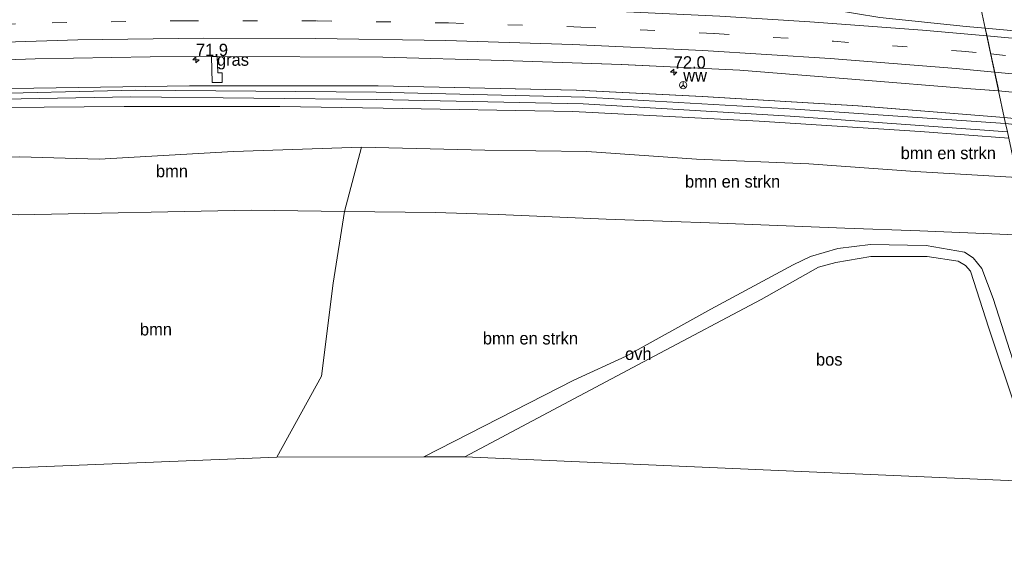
# Model space of a CAD drawing. Header units: millimetres. Extents: x 180000 to 190000, y 466229 to 468626.
# Tile 102 of 202: x 184006 to 184206, y 468389 to 468500. Entities that reach past the tile are written whole.
import ezdxf
from ezdxf.enums import TextEntityAlignment as Align

# ---------------------------------------------------------------- set-up
doc = ezdxf.new("R2010")
doc.units = ezdxf.units.MM
doc.linetypes.add('39strp', pattern=[12, 3, -9])
for name, color, linetype, lineweight in [('af-bs-rasterhekwerk', 8, 'hekwerk', 18), ('as-bs-kilometr', 13, 'Continuous', 18), ('bp-b5-bomenstruiken', 93, 'Continuous', 18), ('bp-b5-boom', 93, 'Continuous', 18), ('bp-b5-bos', 93, 'Continuous', 18), ('bp-b5-grasland', 93, 'Continuous', 18), ('bw-bs-rona', 8, 'Continuous', 18), ('gw-bs-insteekwatergang', 93, 'Continuous', 18), ('gw-bs-kruinlijn', 93, 'Continuous', 18), ('kd-bs-opnamedtmgrens', 173, 'Continuous', 18), ('mk-bs-39streep 0.15', 8, '39strp', 18), ('mk-bs-streep 0.15', 8, 'Continuous', 18), ('og-b5-water', 153, 'Continuous', 18), ('og-bs-hulpgeometrie', 53, 'Continuous', 18), ('vh-b5-verh_soort', 8, 'Continuous', 18)]:
    doc.layers.add(name, color=color, linetype=linetype, lineweight=lineweight)
doc.styles.add('rtw_iso', font='iso-rtw.shx')
doc.linetypes.add('hekwerk', pattern='A,7,-1.5,[1,RTW.shx,S=0.75,R=0,X=0,Y=0],-1.5', length=10)

# ---------------------------------------------------------------- blocks, each defined once
blk = doc.blocks.new('wegwijzer')
for q in [(-0.53, -0.53), (0, 0.75), (0.53, -0.53)]:
    blk.add_line((0, 0), q)
blk.add_circle((0, 0), 0.75)
blk = doc.blocks.new('dtbattr')
at = {"style": 'rtw_iso'}
blk.add_attdef('TAG', (0.59, 0.87), '', height=2.5, dxfattribs=at)
blk = doc.blocks.new('dtbattr-r')
at = {"style": 'rtw_iso'}
blk.add_attdef('TAG', text='', height=2.5, dxfattribs=at).set_placement((0, 0), align=Align.MIDDLE_CENTER)
blk = doc.blocks.new('d33az_ACAD_1_FMEBLOCK103')
at = {"layer": 'bp-b5-grasland'}
blk.add_polyline3d([(-12.61, 11, 38.68), (11.12, 11.81, 38.68), (34.48, 12.25, 38.72), (46.91, 12.3, 38.76), (47.06, 7.02, 38.59), (49.04, 7.03, 38.6), (49.09, 8.96, 38.76), (48.19, 9, 38.73), (48.04, 12.32, 38.76), (81.7, 12.19, 38.82), (106.1, 11.52, 38.91), (130.08, 10.68, 38.96), (154.14, 9.5, 39.06), (177.66, 7.65, 39.2), (201.01, 5.73, 39.28), (206.67, 5.31, 39.28), (207.81, -0.06, 39.02), (178.12, 2.3, 38.93), (146.52, 4.21, 38.88), (120.95, 5.5, 38.62), (80.71, 6.37, 38.51), (42.45, 6.34, 38.47), (1.8, 5.75, 38.29)], dxfattribs=at)
blk = doc.blocks.new('d33az_ACAD_1_FMEBLOCK123')
at = {"layer": 'bp-b5-grasland'}
blk.add_polyline3d([(-69.42, 14.53, 40.48), (-92.84, 18.14, 40.31), (-117.39, 21.5, 40.13), (-141.49, 24.27, 40.05), (-165.12, 26.81, 40.03), (-185.22, 28.64, 39.81), (-189.27, 47.65, 39.62), (-171.67, 46.32, 39.79), (-146.92, 42.95, 39.82), (-122.19, 39.38, 39.96), (-98.55, 35.45, 40.11), (-75.48, 31.34, 40.25)], dxfattribs=at)
blk = doc.blocks.new('d33az_ACAD_1_FMEBLOCK168')
at = {"layer": 'vh-b5-verh_soort'}
blk.add_polyline3d([(187.68, -7.05, 39.76), (205.2, -8.82, 39.82), (209.1, -9.17, 39.81), (211.82, -21.92, 39.28), (206.16, -21.5, 39.28), (182.81, -19.58, 39.2), (159.29, -17.73, 39.06), (135.23, -16.54, 38.96), (111.25, -15.71, 38.91), (86.84, -15.04, 38.82), (53.19, -14.91, 38.76), (52.06, -14.93, 38.76), (39.63, -14.97, 38.72), (16.27, -15.42, 38.68), (-7.46, -16.22, 38.68)], dxfattribs=at)
blk = doc.blocks.new('hecto')
for p, q in [((0, 0.625), (-0.625, 0)), ((0, -0.625), (0, 0.625)), ((-0.625, 0), (0.625, 0)), ((0.625, 0), (0, -0.625))]:
    blk.add_line(p, q)

msp = doc.modelspace()

# ---------------------------------------------------------------- linework, layer by layer
at = {"layer": 'af-bs-rasterhekwerk'}
for points in [[(183962.01, 468460.1, 41.39), (183977.7, 468460.39, 41.49), (183993.33, 468460.66, 41.39), (184005.74, 468460.6, 41.53), (184053.04, 468461.52, 41.26)], [(184211.02, 468456.39, 41.1), (184206.63, 468456.6, 41.07), (184188.76, 468457.32, 41.43), (184173.57, 468457.88, 41.77), (184147.99, 468458.87, 41.68), (184125.08, 468459.74, 41.73), (184103.2, 468460.66, 41.66), (184090.49, 468461.09, 41.56), (184072.01, 468461.25, 41.17), (184053.04, 468461.52, 41.26)]]:
    msp.add_polyline3d(points, dxfattribs=at)
at = {"layer": 'bp-b5-bomenstruiken'}
for points in [[(183994.7, 468482.31, 38.3), (184027.26, 468482.55, 38.34), (184058.9, 468482.53, 38.41), (184079.81, 468482.25, 38.53), (184118.34, 468481.58, 38.6), (184156.13, 468479.6, 38.82), (184188.84, 468477.5, 38.96), (184206.8, 468476.16, 39.02), (184208.51, 468468.15, 41.5), (184187.8, 468469.41, 41.76), (184166.26, 468470.95, 41.77), (184143.42, 468471.87, 41.79), (184121.17, 468473.44, 41.76), (184100.44, 468473.71, 41.73), (184075.46, 468474.34, 41.57), (184049.47, 468473.45, 41.69), (184022.17, 468471.9, 41.51), (184006.12, 468472.36, 41.57), (183994.13, 468472.3, 41.63)], [(184211.03, 468420.62, 40.28), (184203.63, 468443.65, 40.41), (184201.34, 468449.73, 40.64), (184199.57, 468451.9, 40.78), (184197.84, 468453.01, 40.87), (184190.06, 468454.34, 40.98), (184178.76, 468454.59, 41.07), (184172.14, 468453.75, 41.1), (184166.6, 468452.16, 41.19), (184163.08, 468450.42, 41.24), (184146.37, 468441.48, 41.2), (184129.17, 468431.92, 40.98), (184118.56, 468427.07, 41.32), (184088.12, 468411.52, 41.03), (184058.25, 468411.42, 40.27), (184067.33, 468427.86, 40.86), (184069.66, 468446.7, 40.6), (184072.01, 468461.25, 41.17), (184090.49, 468461.09, 41.56), (184103.2, 468460.66, 41.66), (184125.08, 468459.74, 41.73), (184147.99, 468458.87, 41.68), (184173.57, 468457.88, 41.77), (184188.76, 468457.32, 41.43), (184206.63, 468456.6, 41.07)]]:
    msp.add_polyline3d(points, dxfattribs=at)
msp.add_polyline3d([(184208.51, 468468.15, 41.5), (184211.02, 468456.39, 41.1), (184206.63, 468456.6, 41.07), (184188.76, 468457.32, 41.43), (184173.57, 468457.88, 41.77), (184147.99, 468458.87, 41.68), (184125.08, 468459.74, 41.73), (184103.2, 468460.66, 41.66), (184090.49, 468461.09, 41.56), (184072.01, 468461.25, 41.17), (184075.46, 468474.34, 41.57), (184100.44, 468473.71, 41.73), (184121.17, 468473.44, 41.76), (184143.42, 468471.87, 41.79), (184166.26, 468470.95, 41.77), (184187.8, 468469.41, 41.76)], close=True, dxfattribs=at)
at = {"layer": 'bp-b5-boom'}
for points in [[(184075.46, 468474.34, 41.57), (184072.01, 468461.25, 41.17), (184053.04, 468461.52, 41.26), (184005.74, 468460.6, 41.53), (183993.33, 468460.66, 41.39), (183994.13, 468472.3, 41.63), (184006.12, 468472.36, 41.57), (184022.17, 468471.9, 41.51), (184049.47, 468473.45, 41.69)], [(184072.01, 468461.25, 41.17), (184069.66, 468446.7, 40.6), (184067.33, 468427.86, 40.86), (184058.25, 468411.42, 40.27), (184003.12, 468409.22, 40.36), (183992.62, 468432.87, 41.03), (183993.33, 468460.66, 41.39), (184005.74, 468460.6, 41.53), (184053.04, 468461.52, 41.26)]]:
    msp.add_polyline3d(points, close=True, dxfattribs=at)
at = {"layer": 'bp-b5-bos'}
msp.add_polyline3d([(184208.43, 468420.62, 40.17), (184212.94, 468406.41, 40.32), (184096.43, 468411.49, 40.9), (184119.68, 468423.91, 41.08), (184134.86, 468431.93, 41.04), (184156.59, 468443.4, 41.02), (184168.2, 468449.99, 41.22), (184171.7, 468450.94, 41.16), (184178.84, 468452.12, 40.99), (184190.24, 468452.12, 40.89), (184196.55, 468451.21, 40.79), (184198.01, 468450.3, 40.74), (184199.04, 468449.17, 40.71), (184202.77, 468437.6, 40.26)], close=True, dxfattribs=at)
at = {"layer": 'bp-b5-grasland'}
for points in [[(184197.99, 468517.47, 39.62), (184202.04, 468498.46, 39.81), (184198.15, 468498.81, 39.82), (184180.62, 468500.58, 39.76), (184165.83, 468503.02, 39.74), (184152.39, 468505.63, 39.69), (184138.89, 468508.46, 39.59), (184127.34, 468511.28, 39.58), (184118.72, 468513.75, 39.55), (184118.55, 468514.11, 39.55), (184118.67, 468514.6, 39.55), (184119.02, 468514.96, 39.55), (184119.81, 468515.15, 39.55), (184138.08, 468517, 39.5), (184150.62, 468517.85, 39.48), (184164.37, 468518.11, 39.5), (184176.09, 468518.37, 39.52), (184190.21, 468517.95, 39.53)], [(184047.13, 468487.43, 38.6), (184045.15, 468487.43, 38.59), (184045.01, 468492.7, 38.76), (184046.14, 468492.72, 38.76), (184046.28, 468489.41, 38.73), (184047.19, 468489.36, 38.76)]]:
    msp.add_polyline3d(points, close=True, dxfattribs=at)
for points in [[(183999.89, 468486.15, 38.29), (184040.54, 468486.74, 38.47), (184078.8, 468486.77, 38.51), (184119.05, 468485.9, 38.62), (184144.62, 468484.61, 38.88), (184176.22, 468482.7, 38.93), (184205.91, 468480.34, 39.02), (184206.16, 468479.14, 38.77), (184163.44, 468482.04, 38.5), (184120.81, 468484.44, 38.41), (184078.39, 468485.46, 38.2), (184029.58, 468485.86, 38.13), (183995.35, 468485.07, 37.97)], [(183995.12, 468483.89, 38.01), (184028.63, 468484.54, 38.09), (184078.57, 468483.96, 38.17), (184120.42, 468483.1, 38.28), (184162.46, 468480.61, 38.49), (184206.53, 468477.4, 38.69), (184206.8, 468476.16, 39.02), (184188.84, 468477.5, 38.96), (184156.13, 468479.6, 38.82), (184118.34, 468481.58, 38.6), (184079.81, 468482.25, 38.53), (184058.9, 468482.53, 38.41), (184027.26, 468482.55, 38.34), (183994.7, 468482.31, 38.3)], [(184315.64, 468466.32, 39.72), (184282.21, 468471.59, 39.52), (184249.34, 468475.92, 39.33), (184205.91, 468480.34, 39.02), (184204.76, 468485.71, 39.28), (184222.06, 468484.05, 39.37), (184246.12, 468481.34, 39.53), (184270.44, 468478.42, 39.67), (184295.31, 468474.98, 39.84), (184318.31, 468471.45, 40.11)], [(184314.72, 468464.22, 39.15), (184277.82, 468470.07, 39.06), (184243.8, 468474.99, 38.89), (184206.16, 468479.14, 38.77), (184205.91, 468480.34, 39.02), (184249.34, 468475.92, 39.33), (184282.21, 468471.59, 39.52), (184315.64, 468466.32, 39.72)]]:
    msp.add_polyline3d(points, dxfattribs=at)
at = {"layer": 'gw-bs-insteekwatergang'}
for points in [[(184205.91, 468480.34, 39.02), (184176.22, 468482.7, 38.93), (184144.62, 468484.61, 38.88), (184119.05, 468485.9, 38.62), (184078.8, 468486.77, 38.51), (184040.54, 468486.74, 38.47), (183999.89, 468486.15, 38.29), (183988.37, 468486.06, 38.3), (183961.88, 468484.61, 38.32), (183946.46, 468483.88, 38.34), (183925.13, 468482.83, 38.42), (183897.44, 468480.11, 38.21), (183882.58, 468479.55, 38.21), (183847.3, 468476.49, 38.36), (183825.44, 468474.19, 38.27), (183790.87, 468468.08, 38.15)], [(184206.8, 468476.16, 39.02), (184188.84, 468477.5, 38.96), (184156.13, 468479.6, 38.82), (184118.34, 468481.58, 38.6), (184079.81, 468482.25, 38.53), (184058.9, 468482.53, 38.41), (184027.26, 468482.55, 38.34), (183994.7, 468482.31, 38.3), (183970.08, 468481.18, 38.32), (183962.35, 468480.82, 38.33), (183928.34, 468478.32, 38.29), (183894.24, 468475.3, 38.23), (183863.2, 468471.85, 38.28), (183829.23, 468467.53, 38.22), (183791.75, 468462.34, 38.14)], [(184205.91, 468480.34, 39.02), (184249.34, 468475.92, 39.33), (184282.21, 468471.59, 39.52), (184315.64, 468466.32, 39.72), (184346.47, 468460.9, 39.89), (184379.07, 468454.65, 40.33), (184408.36, 468448.17, 40.7), (184447.14, 468440.3, 41.2), (184473.81, 468433.95, 41.38), (184475.77, 468432.66, 41.29), (184476.42, 468431.61, 41.23), (184476.76, 468430.29, 41.22), (184476.42, 468429.4, 41.24), (184475.73, 468428.88, 41.38)]]:
    msp.add_polyline3d(points, dxfattribs=at)
at = {"layer": 'gw-bs-kruinlijn'}
for points in [[(184208.51, 468468.15, 41.5), (184187.8, 468469.41, 41.76), (184166.26, 468470.95, 41.77), (184143.42, 468471.87, 41.79), (184121.17, 468473.44, 41.76), (184100.44, 468473.71, 41.73), (184075.46, 468474.34, 41.57), (184049.47, 468473.45, 41.69)], [(183954.17, 468468.59, 42.07), (183957.49, 468469.33, 41.84), (183963.63, 468470.15, 41.68), (183970.87, 468470.93, 41.58), (183976.96, 468471.27, 41.59), (183985.58, 468471.99, 41.55), (183994.13, 468472.3, 41.63), (184006.12, 468472.36, 41.57), (184022.17, 468471.9, 41.51), (184049.47, 468473.45, 41.69)]]:
    msp.add_polyline3d(points, dxfattribs=at)
at = {"layer": 'kd-bs-opnamedtmgrens'}
msp.add_polyline3d([(183803.02, 468388.9, 40.84), (183892.16, 468401.52, 40.13), (183895.6, 468401.77, 40.15), (183966.74, 468406.93, 40.69), (183975.76, 468407.43, 42.14), (183978.75, 468407.65, 42.15), (183985.61, 468407.88, 41.87), (183988.45, 468407.95, 41.74), (183994.58, 468408.02, 40.57), (184003.12, 468409.22, 40.36), (184058.25, 468411.42, 40.27), (184088.12, 468411.52, 41.03), (184096.43, 468411.49, 40.9), (184212.94, 468406.41, 40.32), (184215.51, 468406.22, 40.38), (184221.79, 468405.85, 40.44)], dxfattribs=at)
at = {"layer": 'mk-bs-39streep 0.15'}
for points in [[(183990.24, 468498.91, 38.93), (184012.64, 468499.56, 38.96), (184039.34, 468499.95, 39.01), (184066.42, 468499.94, 39.08), (184093.13, 468499.52, 39.15), (184119.99, 468498.67, 39.25), (184147.05, 468497.36, 39.35), (184171.26, 468495.8, 39.43), (184197.23, 468493.77, 39.55), (184203.16, 468493.21, 39.58)], [(184203.16, 468493.21, 39.58), (184222.16, 468491.43, 39.68), (184249.26, 468488.46, 39.8), (184275.53, 468485.16, 39.93), (184300.52, 468481.62, 40.1), (184325.44, 468477.71, 40.31), (184348.96, 468473.67, 40.5), (184373.17, 468469.15, 40.72), (184398.9, 468463.96, 40.98), (184426.12, 468458.01, 41.3), (184453.01, 468451.66, 41.61), (184478.64, 468445.17, 41.92), (184502.04, 468438.89, 42.24), (184524.18, 468432.59, 42.56), (184546.83, 468425.84, 42.9), (184569.94, 468418.57, 43.27), (184577.87, 468415.96, 43.41)]]:
    msp.add_polyline3d(points, dxfattribs=at)
at = {"layer": 'mk-bs-streep 0.15'}
for points in [[(183990.05, 468502.5, 39.03), (184012.06, 468503.15, 39.06), (184034.26, 468503.51, 39.1), (184060.8, 468503.59, 39.17), (184090.67, 468503.18, 39.24), (184117.62, 468502.33, 39.34), (184148.2, 468500.88, 39.46), (184166.42, 468499.75, 39.53), (184189.3, 468498.05, 39.61), (184202.38, 468496.89, 39.68)], [(183990.43, 468495.23, 38.83), (184017.84, 468496.05, 38.87), (184043.33, 468496.41, 38.92), (184066.12, 468496.37, 38.98), (184092.59, 468495.96, 39.06), (184118.27, 468495.14, 39.15), (184144.72, 468493.91, 39.24), (184170.58, 468492.28, 39.34), (184196.15, 468490.27, 39.46), (184203.94, 468489.55, 39.5)], [(184202.38, 468496.89, 39.68), (184212.6, 468495.98, 39.73), (184235.38, 468493.66, 39.86), (184259.19, 468490.89, 39.94), (184287.21, 468487.2, 40.1), (184313.28, 468483.32, 40.3), (184337.58, 468479.31, 40.51), (184360.36, 468475.25, 40.69), (184386.45, 468470.2, 40.94), (184407.12, 468465.89, 41.17), (184430.24, 468460.74, 41.44), (184454.58, 468454.98, 41.72), (184479.6, 468448.65, 42.03), (184506.47, 468441.4, 42.4), (184534.39, 468433.37, 42.8), (184559.43, 468425.71, 43.19), (184576.99, 468420.05, 43.49)], [(184203.94, 468489.55, 39.5), (184222.02, 468487.86, 39.59), (184248.2, 468484.97, 39.71), (184269.94, 468482.26, 39.81), (184296.28, 468478.63, 39.99), (184321.66, 468474.69, 40.2), (184345.82, 468470.58, 40.39), (184371.53, 468465.82, 40.63), (184397.81, 468460.52, 40.89), (184423.23, 468454.99, 41.17), (184448.82, 468448.99, 41.48), (184472.94, 468442.96, 41.77), (184496.06, 468436.83, 42.08), (184520.75, 468429.88, 42.43), (184548.52, 468421.58, 42.85), (184573.95, 468413.53, 43.26), (184578.74, 468411.94, 43.34)]]:
    msp.add_polyline3d(points, dxfattribs=at)
at = {"layer": 'og-b5-water'}
msp.add_polyline3d([(184078.39, 468485.46, 38.2), (184120.81, 468484.44, 38.41), (184163.44, 468482.04, 38.5), (184206.16, 468479.14, 38.77), (184206.53, 468477.4, 38.69), (184162.46, 468480.61, 38.49), (184120.42, 468483.1, 38.28), (184078.57, 468483.96, 38.17), (184028.63, 468484.54, 38.09), (183995.12, 468483.89, 38.01), (183962.12, 468482.28, 38.02), (183913.66, 468478.18, 37.88), (183882.12, 468475.34, 37.81), (183852.75, 468472, 37.83), (183824.71, 468468.63, 37.86), (183791.57, 468463.56, 37.89), (183791.3, 468465.29, 37.88), (183822.86, 468469.99, 37.88), (183853.53, 468473.61, 37.83), (183885.61, 468476.93, 37.96), (183920.14, 468480.14, 37.86), (183960.88, 468483.7, 37.97), (183995.35, 468485.07, 37.97), (184029.58, 468485.86, 38.13)], close=True, dxfattribs=at)
at = {"layer": 'og-bs-hulpgeometrie'}
msp.add_polyline3d([(184176.86, 468616.55, 44.51), (184177.84, 468611.96, 44.24), (184187.96, 468564.5, 43.31), (184188.88, 468560.21, 43.12), (184190.36, 468553.24, 43.1), (184192.75, 468542.03, 39.68), (184193.19, 468539.96, 39.27), (184193.45, 468538.75, 39.29), (184194.04, 468536, 39.81), (184195.04, 468531.31, 40.02), (184195.17, 468530.69, 40.03), (184195.83, 468527.59, 39.91), (184196.65, 468523.75, 39.84), (184197.46, 468519.96, 39.66), (184197.99, 468517.47, 39.62), (184202.04, 468498.46, 39.81), (184202.4, 468496.79, 39.73), (184203.24, 468492.84, 39.64), (184203.99, 468489.32, 39.48), (184204.76, 468485.71, 39.28), (184205.91, 468480.34, 39.02), (184206.16, 468479.14, 38.77)], dxfattribs=at)
at = {"layer": 'vh-b5-verh_soort'}
for points in [[(184318.31, 468471.45, 40.11), (184295.31, 468474.98, 39.84), (184270.44, 468478.42, 39.67), (184246.12, 468481.34, 39.53), (184222.06, 468484.05, 39.37), (184204.76, 468485.71, 39.28), (184202.04, 468498.46, 39.81), (184222.14, 468496.63, 40.03), (184245.77, 468494.09, 40.05), (184269.88, 468491.32, 40.13), (184294.43, 468487.96, 40.31), (184317.84, 468484.35, 40.48)], [(184208.43, 468420.62, 40.17), (184202.77, 468437.6, 40.26), (184199.04, 468449.17, 40.71), (184198.01, 468450.3, 40.74), (184196.55, 468451.21, 40.79), (184190.24, 468452.12, 40.89), (184178.84, 468452.12, 40.99), (184171.7, 468450.94, 41.16), (184168.2, 468449.99, 41.22), (184156.59, 468443.4, 41.02), (184134.86, 468431.93, 41.04), (184119.68, 468423.91, 41.08), (184096.43, 468411.49, 40.9), (184088.12, 468411.52, 41.03), (184118.56, 468427.07, 41.32), (184129.17, 468431.92, 40.98), (184146.37, 468441.48, 41.2), (184163.08, 468450.42, 41.24), (184166.6, 468452.16, 41.19), (184172.14, 468453.75, 41.1), (184178.76, 468454.59, 41.07), (184190.06, 468454.34, 40.98), (184197.84, 468453.01, 40.87), (184199.57, 468451.9, 40.78), (184201.34, 468449.73, 40.64), (184203.63, 468443.65, 40.41), (184211.03, 468420.62, 40.28)]]:
    msp.add_polyline3d(points, dxfattribs=at)

# ---------------------------------------------------------------- block references
at = {"layer": 'as-bs-kilometr'}
ref = msp.add_blockref('dtbattr', (184041.84, 468492.04, 38.79), dxfattribs=at)
ref.add_attrib('TAG', '71.9', dxfattribs={"layer": '0', "height": 2.5, "style": 'rtw_iso'}).set_placement((184041.84, 468492.04, 38.79), align=Align.BOTTOM_LEFT)
for p in [(184041.84, 468492.04, 38.79), (184138.81, 468489.51, 39.17)]:
    msp.add_blockref('hecto', p, dxfattribs=at)
ref = msp.add_blockref('dtbattr', (184138.81, 468489.51, 39.17), dxfattribs=at)
ref.add_attrib('TAG', '72.0', dxfattribs={"layer": '0', "height": 2.5, "style": 'rtw_iso'}).set_placement((184138.81, 468489.51, 39.17), align=Align.BOTTOM_LEFT)
at = {"layer": 'bp-b5-bomenstruiken'}
ref = msp.add_blockref('dtbattr-r', (184184.88, 468471.13, 41), dxfattribs=at)
ref.add_attrib('TAG', 'bmn en strkn', dxfattribs={"layer": '0', "height": 2.5, "style": 'rtw_iso'}).set_placement((184184.88, 468471.13, 41), align=Align.BOTTOM_LEFT)
ref = msp.add_blockref('dtbattr-r', (184141.1, 468465.36, 41.57), dxfattribs=at)
ref.add_attrib('TAG', 'bmn en strkn', dxfattribs={"layer": '0', "height": 2.5, "style": 'rtw_iso'}).set_placement((184141.1, 468465.36, 41.57), align=Align.BOTTOM_LEFT)
ref = msp.add_blockref('dtbattr-r', (184100.07, 468433.55, 41.03), dxfattribs=at)
ref.add_attrib('TAG', 'bmn en strkn', dxfattribs={"layer": '0', "height": 2.5, "style": 'rtw_iso'}).set_placement((184100.07, 468433.55, 41.03), align=Align.BOTTOM_LEFT)
at = {"layer": 'bp-b5-boom'}
ref = msp.add_blockref('dtbattr-r', (184033.72, 468467.47, 41.48), dxfattribs=at)
ref.add_attrib('TAG', 'bmn', dxfattribs={"layer": '0', "height": 2.5, "style": 'rtw_iso'}).set_placement((184033.72, 468467.47, 41.48), align=Align.BOTTOM_LEFT)
ref = msp.add_blockref('dtbattr-r', (184030.47, 468435.37, 40.94), dxfattribs=at)
ref.add_attrib('TAG', 'bmn', dxfattribs={"layer": '0', "height": 2.5, "style": 'rtw_iso'}).set_placement((184030.47, 468435.37, 40.94), align=Align.BOTTOM_LEFT)
at = {"layer": 'bp-b5-bos'}
ref = msp.add_blockref('dtbattr-r', (184167.68, 468429.26, 40.81), dxfattribs=at)
ref.add_attrib('TAG', 'bos', dxfattribs={"layer": '0', "height": 2.5, "style": 'rtw_iso'}).set_placement((184167.68, 468429.26, 40.81), align=Align.BOTTOM_LEFT)
at = {"layer": 'bp-b5-grasland'}
for name, p in [('d33az_ACAD_1_FMEBLOCK123', (184387.26, 468469.82)), ('d33az_ACAD_1_FMEBLOCK103', (183998.09, 468480.4))]:
    msp.add_blockref(name, p, dxfattribs=at)
ref = msp.add_blockref('dtbattr-r', (184046.1, 468490.07, 38.7), dxfattribs=at)
ref.add_attrib('TAG', 'gras', dxfattribs={"layer": '0', "height": 2.5, "style": 'rtw_iso'}).set_placement((184046.1, 468490.07, 38.7), align=Align.BOTTOM_LEFT)
at = {"layer": 'bw-bs-rona'}
ref = msp.add_blockref('dtbattr', (184140.73, 468486.88, 39.17), dxfattribs=at)
ref.add_attrib('TAG', 'ww', dxfattribs={"layer": '0', "height": 2.5, "style": 'rtw_iso'}).set_placement((184140.73, 468486.88, 39.17), align=Align.BOTTOM_LEFT)
msp.add_blockref('wegwijzer', (184140.73, 468486.88, 39.17), dxfattribs=at)
at = {"layer": 'vh-b5-verh_soort'}
msp.add_blockref('d33az_ACAD_1_FMEBLOCK168', (183992.95, 468507.63), dxfattribs=at)
ref = msp.add_blockref('dtbattr-r', (184128.92, 468430.41, 40.85), dxfattribs=at)
ref.add_attrib('TAG', 'ovh', dxfattribs={"layer": '0', "height": 2.5, "style": 'rtw_iso'}).set_placement((184128.92, 468430.41, 40.85), align=Align.BOTTOM_LEFT)

doc.saveas('drawing.dxf')
